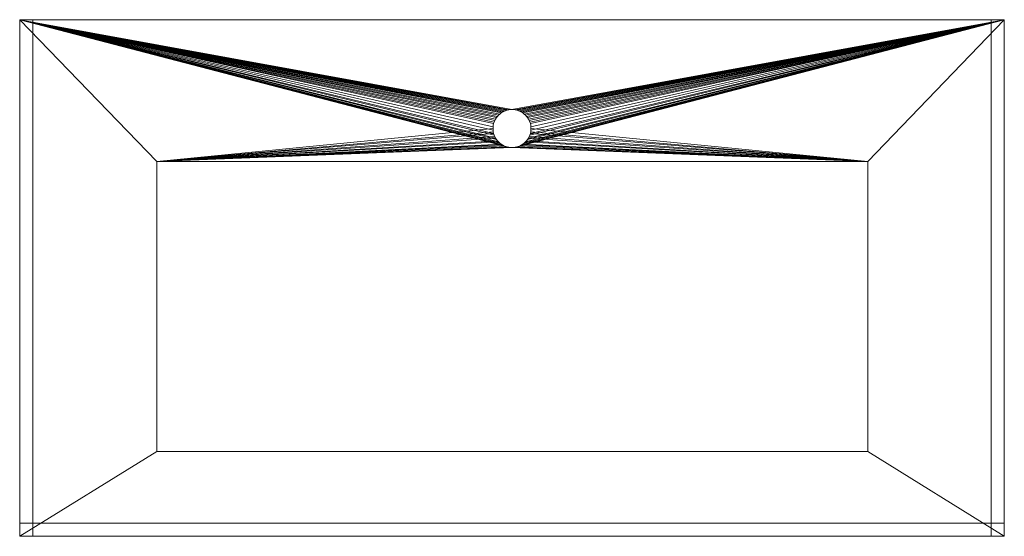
# Model space of a CAD drawing. Header units: millimetres. Extents: x -432 to 468, y -248 to 224.
import ezdxf

# ---------------------------------------------------------------- set-up
doc = ezdxf.new("R2010")
doc.units = ezdxf.units.MM
doc.layers.add('LUCIDO_1', color=1, linetype='Continuous', lineweight=20, true_color=0xff0000)

# ---------------------------------------------------------------- blocks, each defined once
blk = doc.blocks.new('Group-2')
at = {"layer": 'LUCIDO_1', "color": 124, "linetype": 'Continuous', "lineweight": 15, "true_color": 0x00aa66, "transparency": 33554687}
for points in [[(-432, 224, -2964.8), (0.72, 126.06, -2964.8), (0.92, 127.56, -2964.8)], [(-432, 224, -2964.8), (0.72, 123.04, -2964.8), (0.65, 124.55, -2964.8)], [(-432, 224, -2964.8), (10.67, 140.27, -2964.8), (12.07, 140.85, -2964.8)], [(-432, 224, -2964.8), (1.24, 129.04, -2964.8), (1.7, 130.49, -2964.8)], [(0.65, 124.55, -2964.8), (0.72, 126.06, -2964.8), (-432, 224, -2964.8)], [(-432, 224, -2964.8), (1.24, 120.06, -2964.8), (0.92, 121.54, -2964.8)], [(468, 224, -2964.8), (-432, 224, -2964.8), (14.99, 141.64, -2964.8), (16.49, 141.83, -2964.8)], [(-432, 224, -2964.8), (9.33, 139.58, -2964.8), (10.67, 140.27, -2964.8)], [(12.07, 140.85, -2964.8), (13.51, 141.31, -2964.8), (-432, 224, -2964.8)], [(-432, 224, -2964.8), (5.73, 136.82, -2964.8), (6.85, 137.84, -2964.8)], [(1.7, 130.49, -2964.8), (2.28, 131.88, -2964.8), (-432, 224, -2964.8)], [(2.28, 131.88, -2964.8), (2.98, 133.23, -2964.8), (-432, 224, -2964.8)], [(0.92, 121.54, -2964.8), (0.72, 123.04, -2964.8), (-432, 224, -2964.8)], [(-432, 224, -2964.8), (2.98, 115.88, -2964.8), (2.28, 117.22, -2964.8)], [(13.51, 141.31, -2964.8), (14.99, 141.64, -2964.8), (-432, 224, -2964.8)], [(6.85, 137.84, -2964.8), (8.05, 138.76, -2964.8), (-432, 224, -2964.8)], [(8.05, 138.76, -2964.8), (9.33, 139.58, -2964.8), (-432, 224, -2964.8)], [(-432, 224, -2964.8), (2.98, 133.23, -2964.8), (3.79, 134.5, -2964.8)], [(0.92, 127.56, -2964.8), (1.24, 129.04, -2964.8), (-432, 224, -2964.8)], [(2.28, 117.22, -2964.8), (1.7, 118.62, -2964.8), (-432, 224, -2964.8)], [(3.79, 134.5, -2964.8), (4.71, 135.7, -2964.8), (-432, 224, -2964.8)], [(4.71, 135.7, -2964.8), (5.73, 136.82, -2964.8), (-432, 224, -2964.8)], [(1.7, 118.62, -2964.8), (1.24, 120.06, -2964.8), (-432, 224, -2964.8)], [(-432, 224, -2964.8), (5.73, 112.28, -2964.8), (4.71, 113.4, -2964.8)], [(4.71, 113.4, -2964.8), (3.79, 114.6, -2964.8), (-432, 224, -2964.8)], [(3.79, 114.6, -2964.8), (2.98, 115.88, -2964.8), (-432, 224, -2964.8)], [(-432, 224, -2964.8), (9.33, 109.53, -2964.8), (8.05, 110.34, -2964.8)], [(-432, 224, -2964.8), (13.51, 107.79, -2964.8), (12.07, 108.25, -2964.8)], [(8.05, 110.34, -2964.8), (6.85, 111.26, -2964.8), (-432, 224, -2964.8)], [(6.85, 111.26, -2964.8), (5.73, 112.28, -2964.8), (-432, 224, -2964.8)], [(12.07, 108.25, -2964.8), (10.67, 108.83, -2964.8), (-432, 224, -2964.8)], [(10.67, 108.83, -2964.8), (9.33, 109.53, -2964.8), (-432, 224, -2964.8)], [(-432, 224, -2964.8), (-432, -248, -2964.8), (-306.71, -170.5, -2964.8), (-306.71, 94.5, -2964.8)], [(13.51, 107.79, -2964.8), (-432, 224, -2964.8), (-306.71, 94.5, -2964.8)], [(-432, 224, -2976.8), (14.99, 141.64, -2976.8), (13.51, 141.31, -2976.8)], [(-432, 224, -2976.8), (9.33, 139.58, -2976.8), (8.05, 138.76, -2976.8)], [(13.51, 141.31, -2976.8), (12.07, 140.85, -2976.8), (-432, 224, -2976.8)], [(12.07, 140.85, -2976.8), (10.67, 140.27, -2976.8), (-432, 224, -2976.8)], [(-432, 224, -2976.8), (1.24, 129.04, -2976.8), (0.92, 127.56, -2976.8)], [(-432, 224, -2976.8), (2.98, 133.23, -2976.8), (2.28, 131.88, -2976.8)], [(8.05, 138.76, -2976.8), (6.85, 137.84, -2976.8), (-432, 224, -2976.8)], [(6.85, 137.84, -2976.8), (5.73, 136.82, -2976.8), (-432, 224, -2976.8)], [(10.67, 140.27, -2976.8), (9.33, 139.58, -2976.8), (-432, 224, -2976.8)], [(-432, 224, -2976.8), (18, 141.9, -2976.8), (16.49, 141.83, -2976.8)], [(-432, 224, -2976.8), (468, 224, -2976.8), (21.01, 141.64, -2976.8), (19.51, 141.83, -2976.8)], [(19.51, 141.83, -2976.8), (18, 141.9, -2976.8), (-432, 224, -2976.8)], [(0.92, 127.56, -2976.8), (0.72, 126.06, -2976.8), (-432, 224, -2976.8)], [(2.28, 131.88, -2976.8), (1.7, 130.49, -2976.8), (-432, 224, -2976.8)], [(-432, 224, -2976.8), (5.73, 136.82, -2976.8), (4.71, 135.7, -2976.8)], [(16.49, 141.83, -2976.8), (14.99, 141.64, -2976.8), (-432, 224, -2976.8)], [(1.7, 130.49, -2976.8), (1.24, 129.04, -2976.8), (-432, 224, -2976.8)], [(4.71, 135.7, -2976.8), (3.79, 134.5, -2976.8), (-432, 224, -2976.8)], [(3.79, 134.5, -2976.8), (2.98, 133.23, -2976.8), (-432, 224, -2976.8)], [(0.72, 126.06, -2976.8), (0.65, 124.55, -2976.8), (-306.71, 94.5, -2976.8), (-432, 224, -2976.8)], [(-306.71, 94.5, -2976.8), (-306.71, -170.5, -2976.8), (-432, -248, -2976.8), (-432, 224, -2976.8)], [(-432, -248, -2976.8), (-432, -248, -2964.8), (-432, 224, -2964.8), (-432, 224, -2976.8), (-432, -248, -2976.8)], [(-432, 224, -2976.8), (-432, 224, -2964.8), (468, 224, -2964.8), (468, 224, -2976.8), (-432, 224, -2976.8)], [(16.49, 141.83, -2964.8), (18, 141.9, -2964.8), (468, 224, -2964.8)], [(468, 224, -2964.8), (18, 141.9, -2964.8), (19.51, 141.83, -2964.8)], [(19.51, 141.83, -2964.8), (21.01, 141.64, -2964.8), (468, 224, -2964.8)], [(468, 224, -2964.8), (21.01, 141.64, -2964.8), (22.49, 141.31, -2964.8)], [(22.49, 141.31, -2976.8), (21.01, 141.64, -2976.8), (468, 224, -2976.8)], [(22.49, 141.31, -2964.8), (23.93, 140.85, -2964.8), (468, 224, -2964.8)], [(23.93, 140.85, -2976.8), (22.49, 141.31, -2976.8), (468, 224, -2976.8)], [(468, 224, -2976.8), (22.49, 107.79, -2976.8), (23.93, 108.25, -2976.8)], [(22.49, 107.79, -2976.8), (468, 224, -2976.8), (343.11, 94.5, -2976.8)], [(23.93, 140.85, -2964.8), (25.33, 140.27, -2964.8), (468, 224, -2964.8)], [(468, 224, -2976.8), (25.33, 140.27, -2976.8), (23.93, 140.85, -2976.8)], [(23.93, 108.25, -2976.8), (25.33, 108.83, -2976.8), (468, 224, -2976.8)], [(25.33, 140.27, -2964.8), (26.67, 139.58, -2964.8), (468, 224, -2964.8)], [(468, 224, -2976.8), (26.67, 139.58, -2976.8), (25.33, 140.27, -2976.8)], [(25.33, 108.83, -2976.8), (26.67, 109.53, -2976.8), (468, 224, -2976.8)], [(468, 224, -2964.8), (26.67, 139.58, -2964.8), (27.95, 138.76, -2964.8)], [(27.95, 138.76, -2976.8), (26.67, 139.58, -2976.8), (468, 224, -2976.8)], [(468, 224, -2976.8), (26.67, 109.53, -2976.8), (27.95, 110.34, -2976.8)], [(27.95, 138.76, -2964.8), (29.15, 137.84, -2964.8), (468, 224, -2964.8)], [(29.15, 137.84, -2976.8), (27.95, 138.76, -2976.8), (468, 224, -2976.8)], [(27.95, 110.34, -2976.8), (29.15, 111.26, -2976.8), (468, 224, -2976.8)], [(29.15, 137.84, -2964.8), (30.27, 136.82, -2964.8), (468, 224, -2964.8)], [(468, 224, -2976.8), (30.27, 136.82, -2976.8), (29.15, 137.84, -2976.8)], [(29.15, 111.26, -2976.8), (30.27, 112.28, -2976.8), (468, 224, -2976.8)], [(468, 224, -2964.8), (30.27, 136.82, -2964.8), (31.29, 135.7, -2964.8)], [(31.29, 135.7, -2976.8), (30.27, 136.82, -2976.8), (468, 224, -2976.8)], [(468, 224, -2976.8), (30.27, 112.28, -2976.8), (31.29, 113.4, -2976.8)], [(31.29, 135.7, -2964.8), (32.21, 134.5, -2964.8), (468, 224, -2964.8)], [(32.21, 134.5, -2976.8), (31.29, 135.7, -2976.8), (468, 224, -2976.8)], [(31.29, 113.4, -2976.8), (32.21, 114.6, -2976.8), (468, 224, -2976.8)], [(32.21, 134.5, -2964.8), (33.02, 133.23, -2964.8), (468, 224, -2964.8)], [(468, 224, -2976.8), (33.02, 133.23, -2976.8), (32.21, 134.5, -2976.8)], [(32.21, 114.6, -2976.8), (33.02, 115.88, -2976.8), (468, 224, -2976.8)], [(468, 224, -2964.8), (33.02, 133.23, -2964.8), (33.72, 131.88, -2964.8)], [(33.72, 131.88, -2976.8), (33.02, 133.23, -2976.8), (468, 224, -2976.8)], [(468, 224, -2976.8), (33.02, 115.88, -2976.8), (33.72, 117.22, -2976.8)], [(33.72, 131.88, -2964.8), (34.3, 130.49, -2964.8), (468, 224, -2964.8)], [(34.3, 130.49, -2976.8), (33.72, 131.88, -2976.8), (468, 224, -2976.8)], [(33.72, 117.22, -2976.8), (34.3, 118.62, -2976.8), (468, 224, -2976.8)], [(34.3, 130.49, -2964.8), (34.76, 129.04, -2964.8), (468, 224, -2964.8)], [(468, 224, -2976.8), (34.76, 129.04, -2976.8), (34.3, 130.49, -2976.8)], [(34.3, 118.62, -2976.8), (34.76, 120.06, -2976.8), (468, 224, -2976.8)], [(468, 224, -2964.8), (34.76, 129.04, -2964.8), (35.08, 127.56, -2964.8)], [(468, 224, -2976.8), (34.76, 120.06, -2976.8), (35.08, 121.54, -2976.8)], [(35.08, 127.56, -2976.8), (34.76, 129.04, -2976.8), (468, 224, -2976.8)], [(35.08, 127.56, -2964.8), (35.28, 126.06, -2964.8), (468, 224, -2964.8)], [(468, 224, -2976.8), (35.28, 126.06, -2976.8), (35.08, 127.56, -2976.8)], [(35.08, 121.54, -2976.8), (35.28, 123.04, -2976.8), (468, 224, -2976.8)], [(35.28, 126.06, -2964.8), (35.35, 124.55, -2964.8), (343.11, 94.5, -2964.8), (468, 224, -2964.8)], [(468, 224, -2976.8), (35.28, 123.04, -2976.8), (35.35, 124.55, -2976.8)], [(35.35, 124.55, -2976.8), (35.28, 126.06, -2976.8), (468, 224, -2976.8)], [(343.11, 94.5, -2964.8), (343.11, -170.5, -2964.8), (468, -248, -2964.8), (468, 224, -2964.8)], [(468, 224, -2976.8), (468, -248, -2976.8), (343.11, -170.5, -2976.8), (343.11, 94.5, -2976.8)], [(468, 224, -2976.8), (468, 224, -2964.8), (468, -248, -2964.8), (468, -248, -2976.8), (468, 224, -2976.8)], [(4.71, 135.7, -2976.8), (4.71, 135.7, -2964.8), (3.79, 134.5, -2964.8), (3.79, 134.5, -2976.8), (4.71, 135.7, -2976.8)], [(5.73, 136.82, -2976.8), (5.73, 136.82, -2964.8), (4.71, 135.7, -2964.8), (4.71, 135.7, -2976.8), (5.73, 136.82, -2976.8)], [(6.85, 137.84, -2976.8), (6.85, 137.84, -2964.8), (5.73, 136.82, -2964.8), (5.73, 136.82, -2976.8), (6.85, 137.84, -2976.8)], [(8.05, 138.76, -2976.8), (8.05, 138.76, -2964.8), (6.85, 137.84, -2964.8), (6.85, 137.84, -2976.8), (8.05, 138.76, -2976.8)], [(9.33, 139.58, -2976.8), (9.33, 139.58, -2964.8), (8.05, 138.76, -2964.8), (8.05, 138.76, -2976.8), (9.33, 139.58, -2976.8)], [(10.67, 140.27, -2976.8), (10.67, 140.27, -2964.8), (9.33, 139.58, -2964.8), (9.33, 139.58, -2976.8), (10.67, 140.27, -2976.8)], [(12.07, 140.85, -2976.8), (12.07, 140.85, -2964.8), (10.67, 140.27, -2964.8), (10.67, 140.27, -2976.8), (12.07, 140.85, -2976.8)], [(13.51, 141.31, -2976.8), (13.51, 141.31, -2964.8), (12.07, 140.85, -2964.8), (12.07, 140.85, -2976.8), (13.51, 141.31, -2976.8)], [(14.99, 141.64, -2976.8), (14.99, 141.64, -2964.8), (13.51, 141.31, -2964.8), (13.51, 141.31, -2976.8), (14.99, 141.64, -2976.8)], [(16.49, 141.83, -2976.8), (16.49, 141.83, -2964.8), (14.99, 141.64, -2964.8), (14.99, 141.64, -2976.8), (16.49, 141.83, -2976.8)], [(18, 141.9, -2976.8), (18, 141.9, -2964.8), (16.49, 141.83, -2964.8), (16.49, 141.83, -2976.8), (18, 141.9, -2976.8)], [(19.51, 141.83, -2976.8), (19.51, 141.83, -2964.8), (18, 141.9, -2964.8), (18, 141.9, -2976.8), (19.51, 141.83, -2976.8)], [(21.01, 141.64, -2976.8), (21.01, 141.64, -2964.8), (19.51, 141.83, -2964.8), (19.51, 141.83, -2976.8), (21.01, 141.64, -2976.8)], [(22.49, 141.31, -2976.8), (22.49, 141.31, -2964.8), (21.01, 141.64, -2964.8), (21.01, 141.64, -2976.8), (22.49, 141.31, -2976.8)], [(23.93, 140.85, -2976.8), (23.93, 140.85, -2964.8), (22.49, 141.31, -2964.8), (22.49, 141.31, -2976.8), (23.93, 140.85, -2976.8)], [(25.33, 140.27, -2976.8), (25.33, 140.27, -2964.8), (23.93, 140.85, -2964.8), (23.93, 140.85, -2976.8), (25.33, 140.27, -2976.8)], [(26.67, 139.58, -2976.8), (26.67, 139.58, -2964.8), (25.33, 140.27, -2964.8), (25.33, 140.27, -2976.8), (26.67, 139.58, -2976.8)], [(27.95, 138.76, -2976.8), (27.95, 138.76, -2964.8), (26.67, 139.58, -2964.8), (26.67, 139.58, -2976.8), (27.95, 138.76, -2976.8)], [(29.15, 137.84, -2976.8), (29.15, 137.84, -2964.8), (27.95, 138.76, -2964.8), (27.95, 138.76, -2976.8), (29.15, 137.84, -2976.8)], [(30.27, 136.82, -2976.8), (30.27, 136.82, -2964.8), (29.15, 137.84, -2964.8), (29.15, 137.84, -2976.8), (30.27, 136.82, -2976.8)], [(31.29, 135.7, -2976.8), (31.29, 135.7, -2964.8), (30.27, 136.82, -2964.8), (30.27, 136.82, -2976.8), (31.29, 135.7, -2976.8)], [(32.21, 134.5, -2976.8), (32.21, 134.5, -2964.8), (31.29, 135.7, -2964.8), (31.29, 135.7, -2976.8), (32.21, 134.5, -2976.8)], [(0.72, 126.06, -2976.8), (0.72, 126.06, -2964.8), (0.65, 124.55, -2964.8), (0.65, 124.55, -2976.8), (0.72, 126.06, -2976.8)], [(0.92, 127.56, -2976.8), (0.92, 127.56, -2964.8), (0.72, 126.06, -2964.8), (0.72, 126.06, -2976.8), (0.92, 127.56, -2976.8)], [(1.24, 129.04, -2976.8), (1.24, 129.04, -2964.8), (0.92, 127.56, -2964.8), (0.92, 127.56, -2976.8), (1.24, 129.04, -2976.8)], [(1.7, 130.49, -2976.8), (1.7, 130.49, -2964.8), (1.24, 129.04, -2964.8), (1.24, 129.04, -2976.8), (1.7, 130.49, -2976.8)], [(2.28, 131.88, -2976.8), (2.28, 131.88, -2964.8), (1.7, 130.49, -2964.8), (1.7, 130.49, -2976.8), (2.28, 131.88, -2976.8)], [(2.98, 133.23, -2976.8), (2.98, 133.23, -2964.8), (2.28, 131.88, -2964.8), (2.28, 131.88, -2976.8), (2.98, 133.23, -2976.8)], [(3.79, 134.5, -2976.8), (3.79, 134.5, -2964.8), (2.98, 133.23, -2964.8), (2.98, 133.23, -2976.8), (3.79, 134.5, -2976.8)], [(33.02, 133.23, -2976.8), (33.02, 133.23, -2964.8), (32.21, 134.5, -2964.8), (32.21, 134.5, -2976.8), (33.02, 133.23, -2976.8)], [(33.72, 131.88, -2976.8), (33.72, 131.88, -2964.8), (33.02, 133.23, -2964.8), (33.02, 133.23, -2976.8), (33.72, 131.88, -2976.8)], [(34.3, 130.49, -2976.8), (34.3, 130.49, -2964.8), (33.72, 131.88, -2964.8), (33.72, 131.88, -2976.8), (34.3, 130.49, -2976.8)], [(34.76, 129.04, -2976.8), (34.76, 129.04, -2964.8), (34.3, 130.49, -2964.8), (34.3, 130.49, -2976.8), (34.76, 129.04, -2976.8)], [(35.08, 127.56, -2976.8), (35.08, 127.56, -2964.8), (34.76, 129.04, -2964.8), (34.76, 129.04, -2976.8), (35.08, 127.56, -2976.8)], [(35.28, 126.06, -2976.8), (35.28, 126.06, -2964.8), (35.08, 127.56, -2964.8), (35.08, 127.56, -2976.8), (35.28, 126.06, -2976.8)], [(35.35, 124.55, -2976.8), (35.35, 124.55, -2964.8), (35.28, 126.06, -2964.8), (35.28, 126.06, -2976.8), (35.35, 124.55, -2976.8)], [(-306.71, 94.5, -2976.8), (0.65, 124.55, -2976.8), (0.72, 123.04, -2976.8)], [(0.72, 123.04, -2976.8), (0.92, 121.54, -2976.8), (-306.71, 94.5, -2976.8)], [(0.92, 121.54, -2976.8), (1.24, 120.06, -2976.8), (-306.71, 94.5, -2976.8)], [(-306.71, 94.5, -2976.8), (1.24, 120.06, -2976.8), (1.7, 118.62, -2976.8)], [(1.7, 118.62, -2976.8), (2.28, 117.22, -2976.8), (-306.71, 94.5, -2976.8)], [(2.28, 117.22, -2976.8), (2.98, 115.88, -2976.8), (-306.71, 94.5, -2976.8)], [(0.65, 124.55, -2976.8), (0.65, 124.55, -2964.8), (0.72, 123.04, -2964.8), (0.72, 123.04, -2976.8), (0.65, 124.55, -2976.8)], [(0.72, 123.04, -2976.8), (0.72, 123.04, -2964.8), (0.92, 121.54, -2964.8), (0.92, 121.54, -2976.8), (0.72, 123.04, -2976.8)], [(0.92, 121.54, -2976.8), (0.92, 121.54, -2964.8), (1.24, 120.06, -2964.8), (1.24, 120.06, -2976.8), (0.92, 121.54, -2976.8)], [(1.24, 120.06, -2976.8), (1.24, 120.06, -2964.8), (1.7, 118.62, -2964.8), (1.7, 118.62, -2976.8), (1.24, 120.06, -2976.8)], [(1.7, 118.62, -2976.8), (1.7, 118.62, -2964.8), (2.28, 117.22, -2964.8), (2.28, 117.22, -2976.8), (1.7, 118.62, -2976.8)], [(2.28, 117.22, -2976.8), (2.28, 117.22, -2964.8), (2.98, 115.88, -2964.8), (2.98, 115.88, -2976.8), (2.28, 117.22, -2976.8)], [(33.02, 115.88, -2976.8), (33.02, 115.88, -2964.8), (33.72, 117.22, -2964.8), (33.72, 117.22, -2976.8), (33.02, 115.88, -2976.8)], [(33.72, 117.22, -2964.8), (33.02, 115.88, -2964.8), (343.11, 94.5, -2964.8)], [(33.72, 117.22, -2976.8), (33.72, 117.22, -2964.8), (34.3, 118.62, -2964.8), (34.3, 118.62, -2976.8), (33.72, 117.22, -2976.8)], [(34.3, 118.62, -2964.8), (33.72, 117.22, -2964.8), (343.11, 94.5, -2964.8)], [(34.3, 118.62, -2976.8), (34.3, 118.62, -2964.8), (34.76, 120.06, -2964.8), (34.76, 120.06, -2976.8), (34.3, 118.62, -2976.8)], [(343.11, 94.5, -2964.8), (34.76, 120.06, -2964.8), (34.3, 118.62, -2964.8)], [(34.76, 120.06, -2976.8), (34.76, 120.06, -2964.8), (35.08, 121.54, -2964.8), (35.08, 121.54, -2976.8), (34.76, 120.06, -2976.8)], [(35.08, 121.54, -2964.8), (34.76, 120.06, -2964.8), (343.11, 94.5, -2964.8)], [(35.08, 121.54, -2976.8), (35.08, 121.54, -2964.8), (35.28, 123.04, -2964.8), (35.28, 123.04, -2976.8), (35.08, 121.54, -2976.8)], [(35.28, 123.04, -2964.8), (35.08, 121.54, -2964.8), (343.11, 94.5, -2964.8)], [(35.28, 123.04, -2976.8), (35.28, 123.04, -2964.8), (35.35, 124.55, -2964.8), (35.35, 124.55, -2976.8), (35.28, 123.04, -2976.8)], [(343.11, 94.5, -2964.8), (35.35, 124.55, -2964.8), (35.28, 123.04, -2964.8)], [(-306.71, 94.5, -2976.8), (2.98, 115.88, -2976.8), (3.79, 114.6, -2976.8)], [(3.79, 114.6, -2976.8), (4.71, 113.4, -2976.8), (-306.71, 94.5, -2976.8)], [(4.71, 113.4, -2976.8), (5.73, 112.28, -2976.8), (-306.71, 94.5, -2976.8)], [(-306.71, 94.5, -2976.8), (5.73, 112.28, -2976.8), (6.85, 111.26, -2976.8)], [(6.85, 111.26, -2976.8), (8.05, 110.34, -2976.8), (-306.71, 94.5, -2976.8)], [(8.05, 110.34, -2976.8), (9.33, 109.53, -2976.8), (-306.71, 94.5, -2976.8)], [(-306.71, 94.5, -2976.8), (9.33, 109.53, -2976.8), (10.67, 108.83, -2976.8)], [(-306.71, 94.5, -2976.8), (10.67, 108.83, -2976.8), (12.07, 108.25, -2976.8)], [(12.07, 108.25, -2976.8), (13.51, 107.79, -2976.8), (-306.71, 94.5, -2976.8)], [(2.98, 115.88, -2976.8), (2.98, 115.88, -2964.8), (3.79, 114.6, -2964.8), (3.79, 114.6, -2976.8), (2.98, 115.88, -2976.8)], [(3.79, 114.6, -2976.8), (3.79, 114.6, -2964.8), (4.71, 113.4, -2964.8), (4.71, 113.4, -2976.8), (3.79, 114.6, -2976.8)], [(4.71, 113.4, -2976.8), (4.71, 113.4, -2964.8), (5.73, 112.28, -2964.8), (5.73, 112.28, -2976.8), (4.71, 113.4, -2976.8)], [(5.73, 112.28, -2976.8), (5.73, 112.28, -2964.8), (6.85, 111.26, -2964.8), (6.85, 111.26, -2976.8), (5.73, 112.28, -2976.8)], [(6.85, 111.26, -2976.8), (6.85, 111.26, -2964.8), (8.05, 110.34, -2964.8), (8.05, 110.34, -2976.8), (6.85, 111.26, -2976.8)], [(8.05, 110.34, -2976.8), (8.05, 110.34, -2964.8), (9.33, 109.53, -2964.8), (9.33, 109.53, -2976.8), (8.05, 110.34, -2976.8)], [(9.33, 109.53, -2976.8), (9.33, 109.53, -2964.8), (10.67, 108.83, -2964.8), (10.67, 108.83, -2976.8), (9.33, 109.53, -2976.8)], [(10.67, 108.83, -2976.8), (10.67, 108.83, -2964.8), (12.07, 108.25, -2964.8), (12.07, 108.25, -2976.8), (10.67, 108.83, -2976.8)], [(12.07, 108.25, -2976.8), (12.07, 108.25, -2964.8), (13.51, 107.79, -2964.8), (13.51, 107.79, -2976.8), (12.07, 108.25, -2976.8)], [(22.49, 107.79, -2976.8), (22.49, 107.79, -2964.8), (23.93, 108.25, -2964.8), (23.93, 108.25, -2976.8), (22.49, 107.79, -2976.8)], [(23.93, 108.25, -2964.8), (22.49, 107.79, -2964.8), (343.11, 94.5, -2964.8)], [(23.93, 108.25, -2976.8), (23.93, 108.25, -2964.8), (25.33, 108.83, -2964.8), (25.33, 108.83, -2976.8), (23.93, 108.25, -2976.8)], [(343.11, 94.5, -2964.8), (25.33, 108.83, -2964.8), (23.93, 108.25, -2964.8)], [(25.33, 108.83, -2976.8), (25.33, 108.83, -2964.8), (26.67, 109.53, -2964.8), (26.67, 109.53, -2976.8), (25.33, 108.83, -2976.8)], [(343.11, 94.5, -2964.8), (26.67, 109.53, -2964.8), (25.33, 108.83, -2964.8)], [(26.67, 109.53, -2976.8), (26.67, 109.53, -2964.8), (27.95, 110.34, -2964.8), (27.95, 110.34, -2976.8), (26.67, 109.53, -2976.8)], [(27.95, 110.34, -2964.8), (26.67, 109.53, -2964.8), (343.11, 94.5, -2964.8)], [(27.95, 110.34, -2976.8), (27.95, 110.34, -2964.8), (29.15, 111.26, -2964.8), (29.15, 111.26, -2976.8), (27.95, 110.34, -2976.8)], [(29.15, 111.26, -2964.8), (27.95, 110.34, -2964.8), (343.11, 94.5, -2964.8)], [(29.15, 111.26, -2976.8), (29.15, 111.26, -2964.8), (30.27, 112.28, -2964.8), (30.27, 112.28, -2976.8), (29.15, 111.26, -2976.8)], [(343.11, 94.5, -2964.8), (30.27, 112.28, -2964.8), (29.15, 111.26, -2964.8)], [(30.27, 112.28, -2976.8), (30.27, 112.28, -2964.8), (31.29, 113.4, -2964.8), (31.29, 113.4, -2976.8), (30.27, 112.28, -2976.8)], [(31.29, 113.4, -2964.8), (30.27, 112.28, -2964.8), (343.11, 94.5, -2964.8)], [(31.29, 113.4, -2976.8), (31.29, 113.4, -2964.8), (32.21, 114.6, -2964.8), (32.21, 114.6, -2976.8), (31.29, 113.4, -2976.8)], [(32.21, 114.6, -2964.8), (31.29, 113.4, -2964.8), (343.11, 94.5, -2964.8)], [(32.21, 114.6, -2976.8), (32.21, 114.6, -2964.8), (33.02, 115.88, -2964.8), (33.02, 115.88, -2976.8), (32.21, 114.6, -2976.8)], [(343.11, 94.5, -2964.8), (33.02, 115.88, -2964.8), (32.21, 114.6, -2964.8)], [(-306.71, 94.5, -2964.8), (14.99, 107.47, -2964.8), (13.51, 107.79, -2964.8)], [(13.51, 107.79, -2976.8), (14.99, 107.47, -2976.8), (-306.71, 94.5, -2976.8)], [(16.49, 107.27, -2964.8), (14.99, 107.47, -2964.8), (-306.71, 94.5, -2964.8)], [(-306.71, 94.5, -2976.8), (14.99, 107.47, -2976.8), (16.49, 107.27, -2976.8)], [(-306.71, 94.5, -2964.8), (18, 107.2, -2964.8), (16.49, 107.27, -2964.8)], [(-306.71, 94.5, -2976.8), (16.49, 107.27, -2976.8), (18, 107.2, -2976.8)], [(18, 107.2, -2964.8), (-306.71, 94.5, -2964.8), (343.11, 94.5, -2964.8)], [(18, 107.2, -2976.8), (343.11, 94.5, -2976.8), (-306.71, 94.5, -2976.8)], [(13.51, 107.79, -2976.8), (13.51, 107.79, -2964.8), (14.99, 107.47, -2964.8), (14.99, 107.47, -2976.8), (13.51, 107.79, -2976.8)], [(14.99, 107.47, -2976.8), (14.99, 107.47, -2964.8), (16.49, 107.27, -2964.8), (16.49, 107.27, -2976.8), (14.99, 107.47, -2976.8)], [(16.49, 107.27, -2976.8), (16.49, 107.27, -2964.8), (18, 107.2, -2964.8), (18, 107.2, -2976.8), (16.49, 107.27, -2976.8)], [(18, 107.2, -2976.8), (18, 107.2, -2964.8), (19.51, 107.27, -2964.8), (19.51, 107.27, -2976.8), (18, 107.2, -2976.8)], [(343.11, 94.5, -2964.8), (19.51, 107.27, -2964.8), (18, 107.2, -2964.8)], [(343.11, 94.5, -2976.8), (18, 107.2, -2976.8), (19.51, 107.27, -2976.8)], [(19.51, 107.27, -2976.8), (19.51, 107.27, -2964.8), (21.01, 107.47, -2964.8), (21.01, 107.47, -2976.8), (19.51, 107.27, -2976.8)], [(343.11, 94.5, -2964.8), (21.01, 107.47, -2964.8), (19.51, 107.27, -2964.8)], [(19.51, 107.27, -2976.8), (21.01, 107.47, -2976.8), (343.11, 94.5, -2976.8)], [(21.01, 107.47, -2976.8), (21.01, 107.47, -2964.8), (22.49, 107.79, -2964.8), (22.49, 107.79, -2976.8), (21.01, 107.47, -2976.8)], [(22.49, 107.79, -2964.8), (21.01, 107.47, -2964.8), (343.11, 94.5, -2964.8)], [(343.11, 94.5, -2976.8), (21.01, 107.47, -2976.8), (22.49, 107.79, -2976.8)], [(-306.71, -170.5, -2964.8), (-306.71, -170.5, -2976.8), (-306.71, 94.5, -2976.8), (-306.71, 94.5, -2964.8), (-306.71, -170.5, -2964.8)], [(-306.71, 94.5, -2964.8), (-306.71, 94.5, -2976.8), (343.11, 94.5, -2976.8), (343.11, 94.5, -2964.8), (-306.71, 94.5, -2964.8)], [(343.11, 94.5, -2964.8), (343.11, 94.5, -2976.8), (343.11, -170.5, -2976.8), (343.11, -170.5, -2964.8), (343.11, 94.5, -2964.8)], [(-432, -248, -2964.8), (468, -248, -2964.8), (343.11, -170.5, -2964.8), (-306.71, -170.5, -2964.8)], [(468, -248, -2976.8), (-432, -248, -2976.8), (-306.71, -170.5, -2976.8), (343.11, -170.5, -2976.8)], [(343.11, -170.5, -2964.8), (343.11, -170.5, -2976.8), (-306.71, -170.5, -2976.8), (-306.71, -170.5, -2964.8), (343.11, -170.5, -2964.8)], [(468, -248, -2976.8), (468, -248, -2964.8), (-432, -248, -2964.8), (-432, -248, -2976.8), (468, -248, -2976.8)]]:
    blk.add_polyline3d(points, dxfattribs=at)
blk = doc.blocks.new('Group-3')
at = {"layer": 'LUCIDO_1', "color": 124, "linetype": 'Continuous', "lineweight": 15, "true_color": 0x00aa66, "transparency": 33554687}
for points in [[(-432, 224, -2974.8), (-420, 224, -2974.8), (-420, 224, -3084.8), (-432, 224, -3084.8), (-432, 224, -2974.8)], [(-432, 224, -3084.8), (-432, -248, -3084.8), (-432, -248, -2974.8), (-432, 224, -2974.8), (-432, 224, -3084.8)], [(-420, 224, -3084.8), (-420, -248, -3084.8), (-432, -248, -3084.8), (-432, 224, -3084.8), (-420, 224, -3084.8)], [(-432, 224, -2974.8), (-432, -248, -2974.8), (-420, -248, -2974.8), (-420, 224, -2974.8), (-432, 224, -2974.8)], [(-420, 224, -2974.8), (-420, -248, -2974.8), (-420, -248, -3084.8), (-420, 224, -3084.8), (-420, 224, -2974.8)], [(468, 224, -2974.8), (456, 224, -2974.8), (456, 224, -3084.8), (468, 224, -3084.8), (468, 224, -2974.8)], [(456, 224, -3084.8), (456, -248, -3084.8), (468, -248, -3084.8), (468, 224, -3084.8), (456, 224, -3084.8)], [(456, 224, -2974.8), (456, -248, -2974.8), (456, -248, -3084.8), (456, 224, -3084.8), (456, 224, -2974.8)], [(468, 224, -2974.8), (468, -248, -2974.8), (456, -248, -2974.8), (456, 224, -2974.8), (468, 224, -2974.8)], [(468, 224, -3084.8), (468, -248, -3084.8), (468, -248, -2974.8), (468, 224, -2974.8), (468, 224, -3084.8)], [(-432, -236, -2974.8), (-432, -248, -2974.8), (-432, -248, -3084.8), (-432, -236, -3084.8), (-432, -236, -2974.8)], [(468, -236, -3084.8), (-432, -236, -3084.8), (-432, -236, -2974.8), (468, -236, -2974.8), (468, -236, -3084.8)], [(468, -248, -3084.8), (-432, -248, -3084.8), (-432, -236, -3084.8), (468, -236, -3084.8), (468, -248, -3084.8)], [(468, -236, -2974.8), (-432, -236, -2974.8), (-432, -248, -2974.8), (468, -248, -2974.8), (468, -236, -2974.8)], [(468, -236, -2974.8), (468, -248, -2974.8), (468, -248, -3084.8), (468, -236, -3084.8), (468, -236, -2974.8)], [(468, -248, -2974.8), (-432, -248, -2974.8), (-432, -248, -3084.8), (468, -248, -3084.8), (468, -248, -2974.8)], [(-432, -248, -2974.8), (-420, -248, -2974.8), (-420, -248, -3084.8), (-432, -248, -3084.8), (-432, -248, -2974.8)], [(468, -248, -2974.8), (456, -248, -2974.8), (456, -248, -3084.8), (468, -248, -3084.8), (468, -248, -2974.8)]]:
    blk.add_polyline3d(points, dxfattribs=at)
at = {"layer": 'LUCIDO_1', "color": 124, "true_color": 0x00aa66, "transparency": 33554687}
blk.add_blockref('Group-2', (0, 0), dxfattribs=at)

msp = doc.modelspace()

# ---------------------------------------------------------------- block references
at = {"layer": 'LUCIDO_1', "color": 124, "true_color": 0x00aa66, "transparency": 33554687}
msp.add_blockref('Group-3', (0, 0), dxfattribs=at)

doc.saveas('drawing.dxf')
